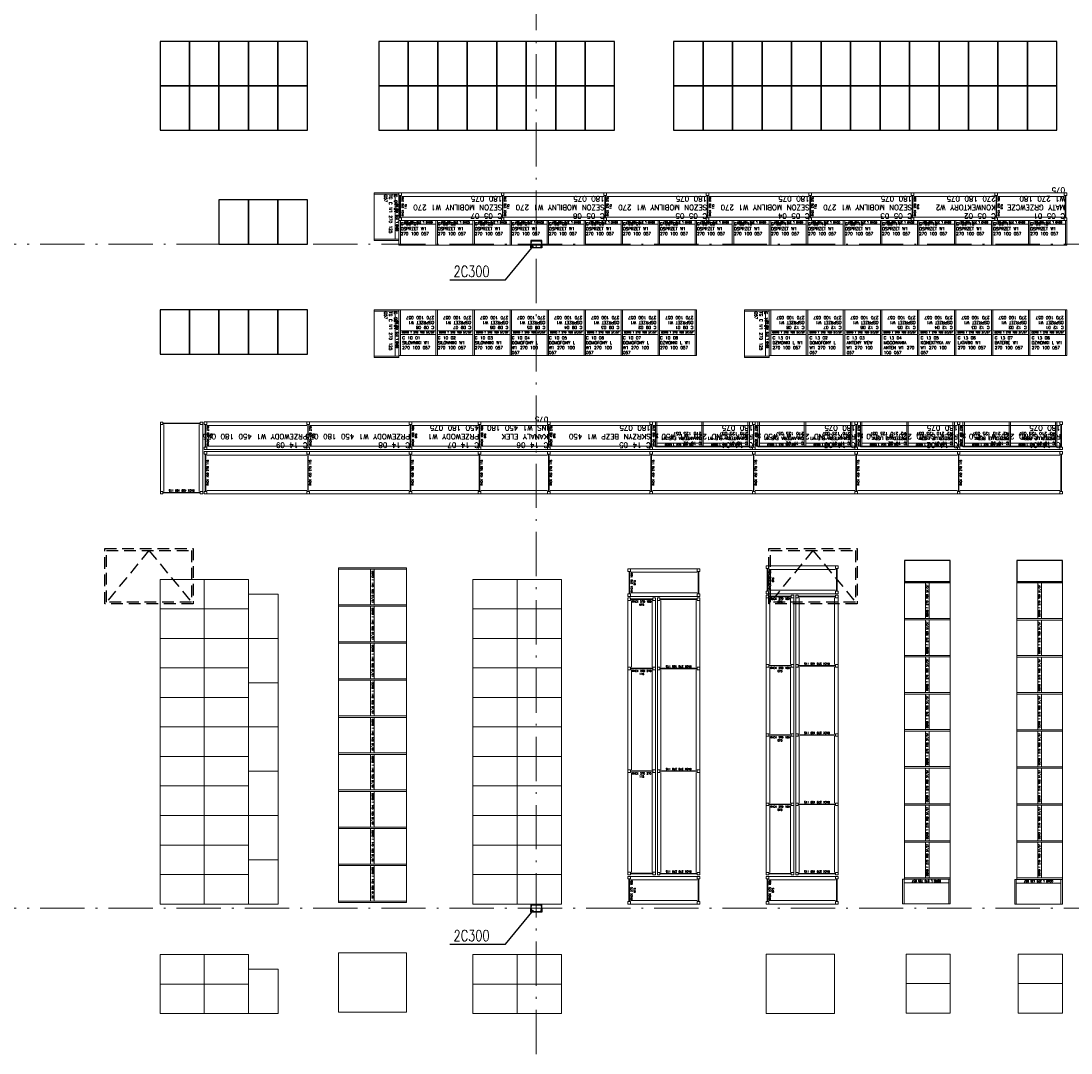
# Model space of a CAD drawing. Extents: x 153948 to 285449, y -89387 to -60195.
# Tile 41 of 108: x 256363 to 259210, y -84272 to -81475. Entities that reach past the tile are written whole.
import ezdxf

# ---------------------------------------------------------------- set-up
doc = ezdxf.new("R2010")
doc.units = 0
doc.header["$LTSCALE"] = 100
doc.header["$MEASUREMENT"] = 0
doc.linetypes.add('ACAD_ISO10W100', pattern=[18.5, 12, -3, 0.5, -3])
doc.linetypes.add('HIDDEN2', pattern=[4.7625, 3.175, -1.5875])
doc.layers.get('0').update_dxf_attribs({"linetype": 'CONTINUOUS'})
for name, color, linetype in [('1', 2, 'CONTINUOUS'), ('G 57 100 140', 2, 'CONTINUOUS'), ('K-STA', 2, 'CONTINUOUS'), ('RS Minimasa VBA', 7, 'CONTINUOUS'), ('TEXT', 11, 'CONTINUOUS'), ('ŚWIETLIK', 2, 'CONTINUOUS')]:
    doc.layers.add(name, color=color, linetype=linetype)
for name, color, linetype, lineweight in [('OSIE', 8, 'ACAD_ISO10W100', 15), ('RAK 140', 7, 'CONTINUOUS', 13), ('RS REGAŁY', 7, 'CONTINUOUS', 13)]:
    doc.layers.add(name, color=color, linetype=linetype, lineweight=lineweight)
doc.styles.get("Standard").update_dxf_attribs({"font": 'txt.shx'})
doc.styles.add('TXT3', font='SIMPLEX.SHX', dxfattribs={"width": 0.75, "height": 40})

# ---------------------------------------------------------------- blocks, each defined once
blk = doc.blocks.new('SC300X2')
at = {"layer": '1'}
for points in [[(-15, 10), (-15, 0), (-13.8, 0), (-13.2, 8.1, -0.391021), (-12.2, 9), (12.2, 9, -0.391021), (13.2, 8.1), (13.8, 0), (15, 0), (15, 10)], [(-15, -10), (-15, 0), (-13.8, 0), (-13.2, -8.1, 0.391021), (-12.2, -9), (12.2, -9, 0.391021), (13.2, -8.1), (13.8, 0), (15, 0), (15, -10)]]:
    blk.add_lwpolyline(points, format="xyb", close=True, dxfattribs=at)
blk = doc.blocks.new('RACK 270 270 115')
at = {"color": 5}
for p, q in [((7, 115), (277.8, 115)), ((2.75, 108), (2.75, 7)), ((4.25, 108), (4.25, 7)), ((7, 105.5), (277.8, 105.5)), ((7, 9.5), (277.8, 9.5)), ((7, 0), (277.8, 0))]:
    blk.add_line(p, q, dxfattribs=at)
for points in [[(0, 108), (7, 108), (7, 115), (0, 115)], [(0, 0), (7, 0), (7, 7), (0, 7)]]:
    blk.add_lwpolyline(points, close=True, dxfattribs=at)
at = {"color": 5, "insert": (9.25, 57.5), "char_height": 5, "width": 101, "attachment_point": 5, "rotation": 90}
blk.add_mtext('RACK 270 270 115', dxfattribs=at)
blk = doc.blocks.new('RACK 270 180 115')
at = {"color": 5}
for p, q in [((7, 115), (187.8, 115)), ((2.75, 108), (2.75, 7)), ((4.25, 108), (4.25, 7)), ((7, 105.5), (187.8, 105.5)), ((7, 9.5), (187.8, 9.5)), ((7, 0), (187.8, 0))]:
    blk.add_line(p, q, dxfattribs=at)
for points in [[(0, 108), (7, 108), (7, 115), (0, 115)], [(0, 0), (7, 0), (7, 7), (0, 7)]]:
    blk.add_lwpolyline(points, close=True, dxfattribs=at)
at = {"color": 5, "insert": (9.25, 57.5), "char_height": 5, "width": 101, "attachment_point": 5, "rotation": 90}
blk.add_mtext('RACK 270 180 115', dxfattribs=at)
blk = doc.blocks.new('NOGA RACK 270 007 115')
at = {"color": 5}
for p, q in [((2.75, 108), (2.75, 7)), ((4.25, 108), (4.25, 7))]:
    blk.add_line(p, q, dxfattribs=at)
for points in [[(0, 108), (7, 108), (7, 115), (0, 115)], [(0, 0), (7, 0), (7, 7), (0, 7)]]:
    blk.add_lwpolyline(points, close=True, dxfattribs=at)
blk = doc.blocks.new('GOND T 270 100 57_57')
at = {"color": 5}
for points in [[(0, 0), (4, 0), (4, 124), (0, 124)], [(4, 124), (100.4, 124), (100.4, 67), (4, 67)], [(4, 57), (100.4, 57), (100.4, 67), (4, 67)], [(4, 57), (100.4, 57), (100.4, 0), (4, 0)]]:
    blk.add_lwpolyline(points, close=True, dxfattribs=at)
at = {"color": 5, "insert": (52.2, 62), "char_height": 5, "width": 96.4, "attachment_point": 5}
blk.add_mtext('GOND T 270 100 57/57', dxfattribs=at)
blk = doc.blocks.new('NOGA GOND T 270 004 57_57')
at = {"color": 5}
blk.add_lwpolyline([(0, 0), (4, 0), (4, 124), (0, 124)], close=True, dxfattribs=at)
blk = doc.blocks.new('RACK 450 270 115')
at = {"color": 1}
for p, q in [((7, 115), (277.8, 115)), ((2.75, 108), (2.75, 7)), ((4.25, 108), (4.25, 7)), ((7, 105.5), (277.8, 105.5)), ((7, 9.5), (277.8, 9.5)), ((7, 0), (277.8, 0))]:
    blk.add_line(p, q, dxfattribs=at)
for points in [[(0, 108), (7, 108), (7, 115), (0, 115)], [(0, 0), (7, 0), (7, 7), (0, 7)]]:
    blk.add_lwpolyline(points, close=True, dxfattribs=at)
at = {"color": 1, "insert": (9.25, 57.5), "char_height": 5, "width": 101, "attachment_point": 5, "rotation": 90}
blk.add_mtext('RACK 450 270 115', dxfattribs=at)
blk = doc.blocks.new('RACK 450 180 115')
at = {"color": 1}
for p, q in [((7, 115), (187.8, 115)), ((2.75, 108), (2.75, 7)), ((4.25, 108), (4.25, 7)), ((7, 105.5), (187.8, 105.5)), ((7, 9.5), (187.8, 9.5)), ((7, 0), (187.8, 0))]:
    blk.add_line(p, q, dxfattribs=at)
for points in [[(0, 108), (7, 108), (7, 115), (0, 115)], [(0, 0), (7, 0), (7, 7), (0, 7)]]:
    blk.add_lwpolyline(points, close=True, dxfattribs=at)
at = {"color": 1, "insert": (9.25, 57.5), "char_height": 5, "width": 101, "attachment_point": 5, "rotation": 90}
blk.add_mtext('RACK 450 180 115', dxfattribs=at)
blk = doc.blocks.new('NOGA RACK 450 007 115')
at = {"color": 1}
for p, q in [((2.75, 108), (2.75, 7)), ((4.25, 108), (4.25, 7))]:
    blk.add_line(p, q, dxfattribs=at)
for points in [[(0, 108), (7, 108), (7, 115), (0, 115)], [(0, 0), (7, 0), (7, 7), (0, 7)]]:
    blk.add_lwpolyline(points, close=True, dxfattribs=at)
blk = doc.blocks.new('GOND L 270 125 057')
at = {"color": 5}
for points in [[(0, 0), (4, 0), (4, 67), (0, 67)], [(4, 67), (125.4, 67), (125.4, 10), (4, 10)], [(4, 0), (125.4, 0), (125.4, 10), (4, 10)]]:
    blk.add_lwpolyline(points, close=True, dxfattribs=at)
at = {"color": 5, "insert": (64.7, 5), "char_height": 5, "width": 121.4, "attachment_point": 5}
blk.add_mtext('GOND L 270 125 057', dxfattribs=at)
blk = doc.blocks.new('NOGA GOND L 270 004 057')
at = {"color": 5}
blk.add_lwpolyline([(0, 0), (4, 0), (4, 67), (0, 67)], close=True, dxfattribs=at)
blk = doc.blocks.new('RACK 270 180 075')
at = {"color": 5}
for p, q in [((2.8, 68), (2.8, 7)), ((4.2, 68), (4.2, 7)), ((7, 75), (187.8, 75)), ((7, 65.5), (187.8, 65.5)), ((7, 9.5), (187.8, 9.5)), ((7, 0), (187.8, 0))]:
    blk.add_line(p, q, dxfattribs=at)
for points in [[(0, 68), (7, 68), (7, 75), (0, 75)], [(0, 0), (7, 0), (7, 7), (0, 7)]]:
    blk.add_lwpolyline(points, close=True, dxfattribs=at)
at = {"color": 5, "insert": (14, 37.5), "char_height": 5, "width": 61, "attachment_point": 5, "rotation": 90}
blk.add_mtext('RACK 270 180 075', dxfattribs=at)
blk = doc.blocks.new('NOGA RACK 270 007 075')
at = {"color": 5}
for p, q in [((2.8, 68), (2.8, 7)), ((4.2, 68), (4.2, 7))]:
    blk.add_line(p, q, dxfattribs=at)
for points in [[(0, 68), (7, 68), (7, 75), (0, 75)], [(0, 0), (7, 0), (7, 7), (0, 7)]]:
    blk.add_lwpolyline(points, close=True, dxfattribs=at)
blk = doc.blocks.new('RACK 270 270 075')
at = {"color": 5}
for p, q in [((2.75, 68), (2.75, 7)), ((4.25, 68), (4.25, 7)), ((7, 75), (277.8, 75)), ((7, 65.5), (277.8, 65.5)), ((7, 9.5), (277.8, 9.5)), ((7, 0), (277.8, 0))]:
    blk.add_line(p, q, dxfattribs=at)
for points in [[(0, 68), (7, 68), (7, 75), (0, 75)], [(0, 0), (7, 0), (7, 7), (0, 7)]]:
    blk.add_lwpolyline(points, close=True, dxfattribs=at)
at = {"color": 5, "insert": (14.25, 37.5), "char_height": 5, "width": 61, "attachment_point": 5, "rotation": 90}
blk.add_mtext('RACK 270 270 115', dxfattribs=at)
blk = doc.blocks.new('GOND T 140 100 87_87')
at = {"color": 40}
for points in [[(0, 0), (4, 0), (4, 184), (0, 184)], [(4, 184), (100.4, 184), (100.4, 97), (4, 97)], [(4, 87), (100.4, 87), (100.4, 97), (4, 97)], [(4, 87), (100.4, 87), (100.4, 0), (4, 0)]]:
    blk.add_lwpolyline(points, close=True, dxfattribs=at)
at = {"color": 40, "insert": (52.2, 92), "char_height": 5, "width": 96.4, "attachment_point": 5}
blk.add_mtext('GOND T 140 100 87/87', dxfattribs=at)
blk = doc.blocks.new('NOGA GOND T 270 004 87_87')
at = {"color": 40}
blk.add_lwpolyline([(0, 0), (4, 0), (4, 184), (0, 184)], close=True, dxfattribs=at)
blk = doc.blocks.new('RACK 450 270 075')
at = {"color": 1}
for p, q in [((2.75, 68), (2.75, 7)), ((4.25, 68), (4.25, 7)), ((7, 75), (277.8, 75)), ((7, 65.5), (277.8, 65.5)), ((7, 9.5), (277.8, 9.5)), ((7, 0), (277.8, 0))]:
    blk.add_line(p, q, dxfattribs=at)
for points in [[(0, 68), (7, 68), (7, 75), (0, 75)], [(0, 0), (7, 0), (7, 7), (0, 7)]]:
    blk.add_lwpolyline(points, close=True, dxfattribs=at)
at = {"color": 1, "insert": (14.25, 37.5), "char_height": 5, "width": 61, "attachment_point": 5, "rotation": 90}
blk.add_mtext('RACK 450 270 075', dxfattribs=at)
blk = doc.blocks.new('RACK 450 180 075')
at = {"color": 1}
for p, q in [((2.75, 68), (2.75, 7)), ((4.25, 68), (4.25, 7)), ((7, 75), (187.8, 75)), ((7, 65.5), (187.8, 65.5)), ((7, 9.5), (187.8, 9.5)), ((7, 0), (187.8, 0))]:
    blk.add_line(p, q, dxfattribs=at)
for points in [[(0, 68), (7, 68), (7, 75), (0, 75)], [(0, 0), (7, 0), (7, 7), (0, 7)]]:
    blk.add_lwpolyline(points, close=True, dxfattribs=at)
at = {"color": 1, "insert": (14.25, 37.5), "char_height": 5, "width": 61, "attachment_point": 5, "rotation": 90}
blk.add_mtext('RACK 450 180 075', dxfattribs=at)
blk = doc.blocks.new('NOGA RACK 450 007 075')
at = {"color": 1}
for p, q in [((2.8, 68), (2.8, 7)), ((4.2, 68), (4.2, 7))]:
    blk.add_line(p, q, dxfattribs=at)
for points in [[(0, 68), (7, 68), (7, 75), (0, 75)], [(0, 0), (7, 0), (7, 7), (0, 7)]]:
    blk.add_lwpolyline(points, close=True, dxfattribs=at)
blk = doc.blocks.new('GOND L 270 100 057')
at = {"color": 5}
for points in [[(0, 0), (4, 0), (4, 67), (0, 67)], [(4, 67), (100.4, 67), (100.4, 10), (4, 10)], [(4, 0), (100.4, 0), (100.4, 10), (4, 10)]]:
    blk.add_lwpolyline(points, close=True, dxfattribs=at)
at = {"color": 5, "insert": (52.2, 5), "char_height": 5, "width": 96.4, "attachment_point": 5}
blk.add_mtext('GOND L 270 100 057', dxfattribs=at)
blk = doc.blocks.new('RACK 270 220 075')
at = {"color": 5}
for p, q in [((2.75, 68), (2.75, 7)), ((4.25, 68), (4.25, 7)), ((7, 75), (227, 75)), ((7, 65.5), (227, 65.5)), ((7, 9.5), (227, 9.5)), ((7, 0), (227, 0))]:
    blk.add_line(p, q, dxfattribs=at)
for points in [[(0, 68), (7, 68), (7, 75), (0, 75)], [(0, 0), (7, 0), (7, 7), (0, 7)]]:
    blk.add_lwpolyline(points, close=True, dxfattribs=at)
at = {"color": 5, "insert": (14.25, 37.5), "char_height": 5, "width": 61, "attachment_point": 5, "rotation": 90}
blk.add_mtext('RACK 270 220 075', dxfattribs=at)

msp = doc.modelspace()

# ---------------------------------------------------------------- linework, layer by layer
at = {"layer": 'G 57 100 140', "lineweight": -3}
for points in [[(256820.27, -81530.57), (256740.33, -81530.57), (256740.33, -81650.57), (256820.27, -81650.57)], [(256900.21, -81530.57), (256820.27, -81530.57), (256820.27, -81650.57), (256900.21, -81650.57)], [(256980.15, -81530.57), (256900.21, -81530.57), (256900.21, -81650.57), (256980.15, -81650.57)], [(257060.09, -81530.57), (256980.15, -81530.57), (256980.15, -81650.57), (257060.09, -81650.57)], [(257140.03, -81530.57), (257060.09, -81530.57), (257060.09, -81650.57), (257140.03, -81650.57)], [(257413.23, -81530.57), (257333.29, -81530.57), (257333.29, -81650.57), (257413.23, -81650.57)], [(257493.17, -81530.57), (257413.23, -81530.57), (257413.23, -81650.57), (257493.17, -81650.57)], [(257573.11, -81530.57), (257493.17, -81530.57), (257493.17, -81650.57), (257573.11, -81650.57)], [(257653.05, -81530.57), (257573.11, -81530.57), (257573.11, -81650.57), (257653.05, -81650.57)], [(257732.99, -81530.57), (257653.05, -81530.57), (257653.05, -81650.57), (257732.99, -81650.57)], [(257812.93, -81530.57), (257732.99, -81530.57), (257732.99, -81650.57), (257812.93, -81650.57)], [(257892.87, -81530.57), (257812.93, -81530.57), (257812.93, -81650.57), (257892.87, -81650.57)], [(257972.81, -81530.57), (257892.87, -81530.57), (257892.87, -81650.57), (257972.81, -81650.57)], [(258212.63, -81530.57), (258132.69, -81530.57), (258132.69, -81650.57), (258212.63, -81650.57)], [(258292.57, -81530.57), (258212.63, -81530.57), (258212.63, -81650.57), (258292.57, -81650.57)], [(258372.51, -81530.57), (258292.57, -81530.57), (258292.57, -81650.57), (258372.51, -81650.57)], [(258452.45, -81530.57), (258372.51, -81530.57), (258372.51, -81650.57), (258452.45, -81650.57)], [(258532.39, -81530.57), (258452.45, -81530.57), (258452.45, -81650.57), (258532.39, -81650.57)], [(258612.34, -81530.57), (258532.39, -81530.57), (258532.39, -81650.57), (258612.34, -81650.57)], [(258692.28, -81530.57), (258612.34, -81530.57), (258612.34, -81650.57), (258692.28, -81650.57)], [(258772.22, -81530.57), (258692.28, -81530.57), (258692.28, -81650.57), (258772.22, -81650.57)], [(258852.16, -81530.57), (258772.22, -81530.57), (258772.22, -81650.57), (258852.16, -81650.57)], [(258932.1, -81530.57), (258852.16, -81530.57), (258852.16, -81650.57), (258932.1, -81650.57)], [(259012.04, -81530.57), (258932.1, -81530.57), (258932.1, -81650.57), (259012.04, -81650.57)], [(259091.98, -81530.57), (259012.04, -81530.57), (259012.04, -81650.57), (259091.98, -81650.57)], [(259171.92, -81530.57), (259091.98, -81530.57), (259091.98, -81650.57), (259171.92, -81650.57)], [(256820.27, -81650.57), (256740.33, -81650.57), (256740.33, -81770.57), (256820.27, -81770.57)], [(256900.21, -81650.57), (256820.27, -81650.57), (256820.27, -81770.57), (256900.21, -81770.57)], [(256980.15, -81650.57), (256900.21, -81650.57), (256900.21, -81770.57), (256980.15, -81770.57)], [(257060.09, -81650.57), (256980.15, -81650.57), (256980.15, -81770.57), (257060.09, -81770.57)], [(257140.03, -81650.57), (257060.09, -81650.57), (257060.09, -81770.57), (257140.03, -81770.57)], [(257413.23, -81650.57), (257333.29, -81650.57), (257333.29, -81770.57), (257413.23, -81770.57)], [(257493.17, -81650.57), (257413.23, -81650.57), (257413.23, -81770.57), (257493.17, -81770.57)], [(257573.11, -81650.57), (257493.17, -81650.57), (257493.17, -81770.57), (257573.11, -81770.57)], [(257653.05, -81650.57), (257573.11, -81650.57), (257573.11, -81770.57), (257653.05, -81770.57)], [(257732.99, -81650.57), (257653.05, -81650.57), (257653.05, -81770.57), (257732.99, -81770.57)], [(257812.93, -81650.57), (257732.99, -81650.57), (257732.99, -81770.57), (257812.93, -81770.57)], [(257892.87, -81650.57), (257812.93, -81650.57), (257812.93, -81770.57), (257892.87, -81770.57)], [(257972.81, -81650.57), (257892.87, -81650.57), (257892.87, -81770.57), (257972.81, -81770.57)], [(258212.63, -81650.57), (258132.69, -81650.57), (258132.69, -81770.57), (258212.63, -81770.57)], [(258292.57, -81650.57), (258212.63, -81650.57), (258212.63, -81770.57), (258292.57, -81770.57)], [(258372.51, -81650.57), (258292.57, -81650.57), (258292.57, -81770.57), (258372.51, -81770.57)], [(258452.45, -81650.57), (258372.51, -81650.57), (258372.51, -81770.57), (258452.45, -81770.57)], [(258532.39, -81650.57), (258452.45, -81650.57), (258452.45, -81770.57), (258532.39, -81770.57)], [(258612.34, -81650.57), (258532.39, -81650.57), (258532.39, -81770.57), (258612.34, -81770.57)], [(258692.28, -81650.57), (258612.34, -81650.57), (258612.34, -81770.57), (258692.28, -81770.57)], [(258772.22, -81650.57), (258692.28, -81650.57), (258692.28, -81770.57), (258772.22, -81770.57)], [(258852.16, -81650.57), (258772.22, -81650.57), (258772.22, -81770.57), (258852.16, -81770.57)], [(258932.1, -81650.57), (258852.16, -81650.57), (258852.16, -81770.57), (258932.1, -81770.57)], [(259012.04, -81650.57), (258932.1, -81650.57), (258932.1, -81770.57), (259012.04, -81770.57)], [(259091.98, -81650.57), (259012.04, -81650.57), (259012.04, -81770.57), (259091.98, -81770.57)], [(259171.92, -81650.57), (259091.98, -81650.57), (259091.98, -81770.57), (259171.92, -81770.57)], [(256980.15, -81959.57), (256900.21, -81959.57), (256900.21, -82079.57), (256980.15, -82079.57)], [(257060.09, -81959.57), (256980.15, -81959.57), (256980.15, -82079.57), (257060.09, -82079.57)], [(257140.03, -81959.57), (257060.09, -81959.57), (257060.09, -82079.57), (257140.03, -82079.57)], [(256820.27, -82257.57), (256740.33, -82257.57), (256740.33, -82377.57), (256820.27, -82377.57)], [(256900.21, -82257.57), (256820.27, -82257.57), (256820.27, -82377.57), (256900.21, -82377.57)], [(256980.15, -82257.57), (256900.21, -82257.57), (256900.21, -82377.57), (256980.15, -82377.57)], [(257060.09, -82257.57), (256980.15, -82257.57), (256980.15, -82377.57), (257060.09, -82377.57)], [(257140.03, -82257.57), (257060.09, -82257.57), (257060.09, -82377.57), (257140.03, -82377.57)]]:
    msp.add_lwpolyline(points, close=True, dxfattribs=at)
at = {"layer": 'OSIE', "ltscale": 0.1}
for p, q in [((257760.4, -86679.55), (257760.4, -73374.65)), ((247720.4, -82079.55), (263229.19, -82079.55)), ((247720.4, -83879.55), (263229.19, -83879.55))]:
    msp.add_line(p, q, dxfattribs=at)
at = {"layer": 'RAK 140'}
for points in [[(256740.33, -83068.04), (256860.33, -83068.04), (256860.33, -82988.04), (256740.33, -82988.04)], [(256860.33, -83068.04), (256980.33, -83068.04), (256980.33, -82988.04), (256860.33, -82988.04)], [(257588.73, -83068.04), (257708.73, -83068.04), (257708.73, -82988.04), (257588.73, -82988.04)], [(257708.73, -83068.04), (257828.73, -83068.04), (257828.73, -82988.04), (257708.73, -82988.04)], [(257060.33, -83148.04), (257060.33, -83028.04), (256980.33, -83028.04), (256980.33, -83148.04)], [(256740.33, -83148.04), (256860.33, -83148.04), (256860.33, -83068.04), (256740.33, -83068.04)], [(256860.33, -83148.04), (256980.33, -83148.04), (256980.33, -83068.04), (256860.33, -83068.04)], [(257588.73, -83148.04), (257708.73, -83148.04), (257708.73, -83068.04), (257588.73, -83068.04)], [(257708.73, -83148.04), (257828.73, -83148.04), (257828.73, -83068.04), (257708.73, -83068.04)], [(256740.33, -83228.04), (256860.33, -83228.04), (256860.33, -83148.04), (256740.33, -83148.04)], [(256860.33, -83228.04), (256980.33, -83228.04), (256980.33, -83148.04), (256860.33, -83148.04)], [(257060.33, -83268.04), (257060.33, -83148.04), (256980.33, -83148.04), (256980.33, -83268.04)], [(257588.73, -83228.04), (257708.73, -83228.04), (257708.73, -83148.04), (257588.73, -83148.04)], [(257708.73, -83228.04), (257828.73, -83228.04), (257828.73, -83148.04), (257708.73, -83148.04)], [(256740.33, -83308.04), (256860.33, -83308.04), (256860.33, -83228.04), (256740.33, -83228.04)], [(256860.33, -83308.04), (256980.33, -83308.04), (256980.33, -83228.04), (256860.33, -83228.04)], [(257588.73, -83308.04), (257708.73, -83308.04), (257708.73, -83228.04), (257588.73, -83228.04)], [(257708.73, -83308.04), (257828.73, -83308.04), (257828.73, -83228.04), (257708.73, -83228.04)], [(257060.33, -83388.04), (257060.33, -83268.04), (256980.33, -83268.04), (256980.33, -83388.04)], [(256740.33, -83388.04), (256860.33, -83388.04), (256860.33, -83308.04), (256740.33, -83308.04)], [(256860.33, -83388.04), (256980.33, -83388.04), (256980.33, -83308.04), (256860.33, -83308.04)], [(257588.73, -83388.04), (257708.73, -83388.04), (257708.73, -83308.04), (257588.73, -83308.04)], [(257708.73, -83388.04), (257828.73, -83388.04), (257828.73, -83308.04), (257708.73, -83308.04)], [(256740.33, -83468.04), (256860.33, -83468.04), (256860.33, -83388.04), (256740.33, -83388.04)], [(256860.33, -83468.04), (256980.33, -83468.04), (256980.33, -83388.04), (256860.33, -83388.04)], [(257060.33, -83508.04), (257060.33, -83388.04), (256980.33, -83388.04), (256980.33, -83508.04)], [(257588.73, -83468.04), (257708.73, -83468.04), (257708.73, -83388.04), (257588.73, -83388.04)], [(257708.73, -83468.04), (257828.73, -83468.04), (257828.73, -83388.04), (257708.73, -83388.04)], [(256740.33, -83548.04), (256860.33, -83548.04), (256860.33, -83468.04), (256740.33, -83468.04)], [(256860.33, -83548.04), (256980.33, -83548.04), (256980.33, -83468.04), (256860.33, -83468.04)], [(257588.73, -83548.04), (257708.73, -83548.04), (257708.73, -83468.04), (257588.73, -83468.04)], [(257708.73, -83548.04), (257828.73, -83548.04), (257828.73, -83468.04), (257708.73, -83468.04)], [(257060.33, -83628.04), (257060.33, -83508.04), (256980.33, -83508.04), (256980.33, -83628.04)], [(256740.33, -83628.04), (256860.33, -83628.04), (256860.33, -83548.04), (256740.33, -83548.04)], [(256860.33, -83628.04), (256980.33, -83628.04), (256980.33, -83548.04), (256860.33, -83548.04)], [(257588.73, -83628.04), (257708.73, -83628.04), (257708.73, -83548.04), (257588.73, -83548.04)], [(257708.73, -83628.04), (257828.73, -83628.04), (257828.73, -83548.04), (257708.73, -83548.04)], [(256740.33, -83708.04), (256860.33, -83708.04), (256860.33, -83628.04), (256740.33, -83628.04)], [(256860.33, -83708.04), (256980.33, -83708.04), (256980.33, -83628.04), (256860.33, -83628.04)], [(257060.33, -83748.04), (257060.33, -83628.04), (256980.33, -83628.04), (256980.33, -83748.04)], [(257588.73, -83708.04), (257708.73, -83708.04), (257708.73, -83628.04), (257588.73, -83628.04)], [(257708.73, -83708.04), (257828.73, -83708.04), (257828.73, -83628.04), (257708.73, -83628.04)], [(256740.33, -83788.04), (256860.33, -83788.04), (256860.33, -83708.04), (256740.33, -83708.04)], [(256860.33, -83788.04), (256980.33, -83788.04), (256980.33, -83708.04), (256860.33, -83708.04)], [(257588.73, -83788.04), (257708.73, -83788.04), (257708.73, -83708.04), (257588.73, -83708.04)], [(257708.73, -83788.04), (257828.73, -83788.04), (257828.73, -83708.04), (257708.73, -83708.04)], [(257060.33, -83868.04), (257060.33, -83748.04), (256980.33, -83748.04), (256980.33, -83868.04)], [(256740.33, -83868.04), (256860.33, -83868.04), (256860.33, -83788.04), (256740.33, -83788.04)], [(256860.33, -83868.04), (256980.33, -83868.04), (256980.33, -83788.04), (256860.33, -83788.04)], [(257588.73, -83868.04), (257708.73, -83868.04), (257708.73, -83788.04), (257588.73, -83788.04)], [(257708.73, -83868.04), (257828.73, -83868.04), (257828.73, -83788.04), (257708.73, -83788.04)], [(257224.26, -84000.17), (257408.26, -84000.17), (257408.26, -84160.81), (257224.26, -84160.81)], [(256740.33, -84084.81), (256860.33, -84084.81), (256860.33, -84004.81), (256740.33, -84004.81)], [(256860.33, -84084.81), (256980.33, -84084.81), (256980.33, -84004.81), (256860.33, -84004.81)], [(257588.73, -84084.81), (257708.73, -84084.81), (257708.73, -84004.81), (257588.73, -84004.81)], [(257708.73, -84084.81), (257828.73, -84084.81), (257828.73, -84004.81), (257708.73, -84004.81)], [(258383.73, -84004.17), (258568.73, -84004.17), (258568.73, -84164.81), (258383.73, -84164.81)], [(258762.73, -84083.68), (258882.73, -84083.68), (258882.73, -84003.68), (258762.73, -84003.68)], [(259066.73, -84083.68), (259186.73, -84083.68), (259186.73, -84003.68), (259066.73, -84003.68)], [(257060.33, -84164.44), (257060.33, -84044.44), (256980.33, -84044.44), (256980.33, -84164.44)], [(256740.33, -84164.81), (256860.33, -84164.81), (256860.33, -84084.81), (256740.33, -84084.81)], [(256860.33, -84164.81), (256980.33, -84164.81), (256980.33, -84084.81), (256860.33, -84084.81)], [(257588.73, -84164.81), (257708.73, -84164.81), (257708.73, -84084.81), (257588.73, -84084.81)], [(257708.73, -84164.81), (257828.73, -84164.81), (257828.73, -84084.81), (257708.73, -84084.81)], [(258762.73, -84163.68), (258882.73, -84163.68), (258882.73, -84083.68), (258762.73, -84083.68)], [(259066.73, -84163.68), (259186.73, -84163.68), (259186.73, -84083.68), (259066.73, -84083.68)]]:
    msp.add_lwpolyline(points, close=True, dxfattribs=at)
at = {"layer": 'RS REGAŁY', "lineweight": -3}
for points in [[(258758.73, -82936.64), (258758.73, -82993.64), (258882.73, -82993.64), (258882.73, -82936.64)], [(259062.73, -82936.84), (259062.73, -82993.84), (259186.73, -82993.84), (259186.73, -82936.84)]]:
    msp.add_lwpolyline(points, close=True, dxfattribs=at)
at = {"layer": 'TEXT'}
for p, q in [((257677.03, -82176.45), (257752.9, -82084.55)), ((257526.36, -82176.45), (257677.03, -82176.45)), ((257677.03, -83976.45), (257752.9, -83884.55)), ((257526.36, -83976.45), (257677.03, -83976.45))]:
    msp.add_line(p, q, dxfattribs=at)
at = {"layer": 'ŚWIETLIK', "linetype": 'HIDDEN2', "ltscale": 0.1}
for p, q in [((256710.4, -82909.55), (256595.4, -83049.55)), ((256710.4, -82909.55), (256825.4, -83049.55)), ((258510.4, -82909.55), (258395.4, -83049.55)), ((258510.4, -82909.55), (258625.4, -83049.55))]:
    msp.add_line(p, q, dxfattribs=at)
for points in [[(256590.4, -82904.55), (256830.4, -82904.55), (256830.4, -83054.55), (256590.4, -83054.55)], [(256595.4, -82909.55), (256825.4, -82909.55), (256825.4, -83049.55), (256595.4, -83049.55)], [(258390.4, -82904.55), (258630.4, -82904.55), (258630.4, -83054.55), (258390.4, -83054.55)], [(258395.4, -82909.55), (258625.4, -82909.55), (258625.4, -83049.55), (258395.4, -83049.55)]]:
    msp.add_lwpolyline(points, close=True, dxfattribs=at)

# ---------------------------------------------------------------- block references
at = {"layer": 'K-STA', "ltscale": 0.5}
for p in [(257760.4, -82079.55), (257760.4, -83879.55)]:
    msp.add_blockref('SC300X2', p, dxfattribs=at)
at = {"layer": 'RS REGAŁY'}
for name, p, rotation in [('NOGA GOND L 270 004 057', (257387.93, -81944.57), 90), ('GOND L 270 125 057', (257387.93, -82069.97), 90), ('GOND L 270 100 057', (257492.33, -82015.57), 180), ('GOND L 270 100 057', (257592.73, -82015.57), 180), ('GOND L 270 100 057', (257693.13, -82015.57), 180), ('GOND L 270 100 057', (257793.53, -82015.57), 180), ('GOND L 270 100 057', (257893.93, -82015.57), 180), ('GOND L 270 100 057', (257994.33, -82015.57), 180), ('GOND L 270 100 057', (258094.73, -82015.57), 180), ('GOND L 270 100 057', (258195.13, -82015.57), 180), ('GOND L 270 100 057', (258295.53, -82015.57), 180), ('GOND L 270 100 057', (258395.93, -82015.57), 180), ('GOND L 270 100 057', (258496.33, -82015.57), 180), ('GOND L 270 100 057', (258596.73, -82015.57), 180), ('GOND L 270 100 057', (258697.13, -82015.57), 180), ('GOND L 270 100 057', (258797.53, -82015.57), 180), ('GOND L 270 100 057', (258897.93, -82015.57), 180), ('GOND L 270 100 057', (258998.33, -82015.57), 180), ('GOND L 270 100 057', (259098.73, -82015.57), 180), ('GOND L 270 100 057', (259199.13, -82015.57), 180), ('NOGA GOND L 270 004 057', (257387.93, -82261.57), 90), ('GOND L 270 125 057', (257387.93, -82386.97), 90), ('NOGA GOND L 270 004 057', (258391.93, -82261.57), 90), ('GOND L 270 125 057', (258391.93, -82386.97), 90), ('NOGA RACK 450 007 115', (256856.33, -82568.77), 90), ('RACK 450 180 115', (256856.33, -82756.57), 90), ('GOND T 140 100 87_87', (257224.26, -82956.44), 270), ('NOGA GOND T 270 004 57_57', (258882.73, -82997.64), 90), ('GOND T 270 100 57_57', (258882.73, -83098.04), 90), ('NOGA GOND T 270 004 57_57', (259186.73, -82997.84), 90), ('GOND T 270 100 57_57', (259186.73, -83098.24), 90), ('RACK 270 180 075', (258383.73, -83030.84), 270), ('NOGA RACK 270 007 115', (258578.73, -83037.84), 90), ('GOND T 140 100 87_87', (257224.26, -83056.84), 270), ('RACK 270 180 075', (258008.73, -83038.44), 270), ('NOGA RACK 270 007 115', (258203.73, -83045.44), 90), ('RACK 270 180 115', (258203.73, -83233.24), 90), ('RACK 270 180 115', (258578.73, -83225.64), 90), ('GOND T 270 100 57_57', (258882.73, -83198.44), 90), ('GOND T 270 100 57_57', (259186.73, -83198.64), 90), ('GOND T 140 100 87_87', (257224.26, -83157.24), 270), ('GOND T 270 100 57_57', (258882.73, -83298.84), 90), ('GOND T 270 100 57_57', (259186.73, -83299.04), 90), ('RACK 270 270 075', (258008.73, -83226.24), 270), ('RACK 270 270 115', (258203.73, -83511.04), 90), ('RACK 270 180 075', (258383.73, -83218.64), 270), ('RACK 270 180 115', (258578.73, -83413.44), 90), ('GOND T 140 100 87_87', (257224.26, -83257.64), 270), ('GOND T 270 100 57_57', (258882.73, -83399.24), 90), ('GOND T 270 100 57_57', (259186.73, -83399.44), 90), ('GOND T 140 100 87_87', (257224.26, -83358.04), 270), ('GOND T 270 100 57_57', (258882.73, -83499.64), 90), ('GOND T 270 100 57_57', (259186.73, -83499.84), 90), ('RACK 270 180 075', (258383.73, -83406.44), 270), ('RACK 270 180 115', (258578.73, -83601.24), 90), ('GOND T 140 100 87_87', (257224.26, -83458.44), 270), ('RACK 270 270 075', (258008.73, -83504.04), 270), ('RACK 270 270 115', (258203.73, -83789.04), 90), ('GOND T 270 100 57_57', (258882.73, -83600.04), 90), ('GOND T 270 100 57_57', (259186.73, -83600.24), 90), ('GOND T 140 100 87_87', (257224.26, -83558.84), 270), ('RACK 270 180 075', (258383.73, -83594.24), 270), ('RACK 270 180 115', (258578.73, -83789.04), 90), ('GOND T 270 100 57_57', (258882.73, -83700.44), 90), ('GOND T 270 100 57_57', (259186.73, -83700.64), 90), ('GOND T 140 100 87_87', (257224.26, -83659.24), 270), ('GOND T 270 100 57_57', (258882.73, -83800.84), 90), ('GOND T 270 100 57_57', (259186.73, -83801.04), 90), ('GOND T 140 100 87_87', (257224.26, -83759.64), 270), ('NOGA RACK 270 007 075', (258008.73, -83781.84), 270), ('NOGA RACK 270 007 075', (258383.73, -83782.04), 270), ('NOGA GOND L 270 004 057', (258757.33, -83800.84), 180), ('GOND L 270 125 057', (258882.73, -83800.84), 180), ('NOGA GOND L 270 004 057', (259061.33, -83801.04), 180), ('GOND L 270 125 057', (259186.73, -83801.04), 180), ('NOGA GOND T 270 004 87_87', (257224.26, -83860.04), 270)]:
    msp.add_blockref(name, p, dxfattribs=dict(at, rotation=rotation))
for name, p in [('RACK 270 270 075', (257387.93, -82015.57)), ('RACK 270 270 075', (257665.73, -82015.57)), ('RACK 270 270 075', (257943.53, -82015.57)), ('RACK 270 270 075', (258221.33, -82015.57)), ('RACK 270 270 075', (258499.13, -82015.57)), ('RACK 270 220 075', (258776.93, -82015.57)), ('RACK 270 180 075', (259003.93, -82015.57)), ('NOGA RACK 270 007 075', (259191.73, -82015.57)), ('NOGA GOND L 270 004 057', (257387.93, -82082.57)), ('GOND T 270 100 57_57', (257387.93, -82381.57)), ('GOND T 270 100 57_57', (257488.33, -82381.57)), ('GOND T 270 100 57_57', (257588.73, -82381.57)), ('GOND T 270 100 57_57', (257689.13, -82381.57)), ('GOND T 270 100 57_57', (257789.53, -82381.57)), ('GOND T 270 100 57_57', (257889.93, -82381.57)), ('GOND T 270 100 57_57', (257990.33, -82381.57)), ('GOND T 270 100 57_57', (258090.73, -82381.57)), ('NOGA GOND T 270 004 57_57', (258191.13, -82381.57)), ('GOND T 270 100 57_57', (258391.93, -82381.57)), ('GOND T 270 100 57_57', (258492.33, -82381.57)), ('GOND T 270 100 57_57', (258592.73, -82381.57)), ('GOND T 270 100 57_57', (258693.13, -82381.57)), ('GOND T 270 100 57_57', (258793.53, -82381.57)), ('GOND T 270 100 57_57', (258893.93, -82381.57)), ('GOND T 270 100 57_57', (258994.33, -82381.57)), ('GOND T 270 100 57_57', (259094.73, -82381.57)), ('NOGA GOND T 270 004 57_57', (259195.13, -82381.57)), ('RACK 450 270 075', (256860.33, -82636.57)), ('RACK 450 270 075', (257138.13, -82636.57)), ('RACK 450 180 075', (257415.93, -82636.57)), ('RACK 450 180 075', (257602.93, -82636.57)), ('RACK 450 270 075', (257790.73, -82636.57)), ('RACK 450 270 075', (258068.53, -82636.57)), ('GOND L 270 125 057', (258083.53, -82628.57)), ('GOND L 270 125 057', (258208.93, -82628.57)), ('NOGA GOND L 270 004 057', (258334.33, -82628.57)), ('RACK 450 270 075', (258346.33, -82636.57)), ('GOND L 270 125 057', (258361.33, -82628.57)), ('GOND L 270 125 057', (258486.73, -82628.57)), ('NOGA GOND L 270 004 057', (258612.13, -82628.57)), ('RACK 450 270 075', (258624.13, -82636.57)), ('GOND L 270 125 057', (258639.13, -82628.57)), ('GOND L 270 125 057', (258764.53, -82628.57)), ('NOGA GOND L 270 004 057', (258889.93, -82628.57)), ('RACK 450 270 075', (258901.93, -82636.57)), ('GOND L 270 125 057', (258916.93, -82628.57)), ('GOND L 270 125 057', (259042.33, -82628.57)), ('NOGA GOND L 270 004 057', (259167.73, -82628.57)), ('NOGA RACK 450 007 075', (259179.73, -82636.57)), ('RACK 450 270 115', (256860.33, -82756.57)), ('RACK 450 270 115', (257138.13, -82756.57)), ('RACK 450 180 115', (257415.93, -82756.57)), ('RACK 450 180 115', (257602.93, -82756.57)), ('RACK 450 270 115', (257790.73, -82756.57)), ('RACK 450 270 115', (258068.53, -82756.57)), ('RACK 450 270 115', (258346.33, -82756.57)), ('RACK 450 270 115', (258624.13, -82756.57)), ('RACK 450 270 115', (258901.93, -82756.57)), ('NOGA RACK 450 007 115', (259179.73, -82756.57)), ('RACK 270 180 075', (258008.93, -83034.44)), ('NOGA RACK 270 007 075', (258196.73, -83034.44)), ('RACK 270 180 075', (258383.93, -83026.84)), ('NOGA RACK 270 007 075', (258571.73, -83026.84)), ('RACK 270 180 075', (258008.73, -83868.04)), ('NOGA RACK 270 007 075', (258196.53, -83868.04)), ('RACK 270 180 075', (258383.73, -83868.04)), ('NOGA RACK 270 007 075', (258571.53, -83868.04))]:
    msp.add_blockref(name, p, dxfattribs=at)

# ---------------------------------------------------------------- texts
at = {"layer": 'RS Minimasa VBA', "attachment_point": 1}
for s, insert, char_height, width, rotation in [('C 04 01^M^JTG C W1 270 125 057', (257382.93, -81945.57), 8, 124.4, 270), ('C 05 07^M^JSEZON MOBILNY W1 270 180 075', (257667.73, -82010.57), 14, 272.8, 180), ('C 05 06^M^JSEZON MOBILNY W1 270 180 075', (257945.53, -82010.57), 14, 272.8, 180), ('C 05 05^M^JSEZON MOBILNY W1 270 180 075', (258223.33, -82010.57), 14, 272.8, 180), ('C 05 04^M^JSEZON MOBILNY W1 270 180 075', (258501.13, -82010.57), 14, 272.8, 180), ('C 05 03^M^JSEZON MOBILNY W1 270 180 075', (258778.93, -82010.57), 14, 272.8, 180), ('C 05 02^M^JKONWEKTORY W2 270 180 075', (259005.93, -82010.57), 14, 222, 180), ('C 05 01^M^JMATY GRZEWCZE W1 270 180 075', (259193.73, -82010.57), 14, 182.8, 180), ('C 08 01^M^JTG C W1 270 125 057', (257382.93, -82262.57), 8, 124.4, 270), ('C 11 01^M^JTG C W1 270 125 057', (258386.93, -82262.57), 8, 120.4, 270), ('C 09 08^M^JOSPRZET W1 270 100 057', (257483.33, -82309.57), 8, 91.4, 180), ('C 09 07^M^JOSPRZET W1 270 100 057', (257583.73, -82309.57), 8, 95.4, 180), ('C 09 06^M^JOSPRZET W1 270 100 057', (257684.13, -82309.57), 8, 95.4, 180), ('C 09 05^M^JOSPRZET W1 270 100 057', (257784.53, -82309.57), 8, 95.4, 180), ('C 09 04^M^JOSPRZET W1 270 100 057', (257884.93, -82309.57), 8, 95.4, 180), ('C 09 03^M^JOSPRZET W1 270 100 057', (257985.33, -82309.57), 8, 95.4, 180), ('C 09 02^M^JOSPRZET W1 270 100 057', (258085.73, -82309.57), 8, 95.4, 180), ('C 09 01^M^JOSPRZET W1 270 100 057', (258186.13, -82309.57), 8, 95.4, 180), ('C 12 08^M^JOSPRZET W1 270 100 057', (258487.33, -82309.57), 8, 91.4, 180), ('C 12 07^M^JOSPRZET W1 270 100 057', (258587.73, -82309.57), 8, 95.4, 180), ('C 12 06^M^JOSPRZET W1 270 100 057', (258688.13, -82309.57), 8, 95.4, 180), ('C 12 05^M^JOSPRZET W1 270 100 057', (258788.53, -82309.57), 8, 95.4, 180), ('C 12 04^M^JOSPRZET W1 270 100 057', (258888.93, -82309.57), 8, 95.4, 180), ('C 12 03^M^JOSPRZET W1 270 100 057', (258989.33, -82309.57), 8, 95.4, 180), ('C 12 02^M^JOSPRZET W1 270 100 057', (259089.73, -82309.57), 8, 95.4, 180), ('C 12 01^M^JOSPRZET W1 270 100 057', (259190.13, -82309.57), 8, 95.4, 180), ('C 14 07^M^JPRZEWODY W1 450 180 075', (257604.93, -82631.57), 14, 182, 180), ('C 14 06^M^JKANALY ELEK INS W1 450 180 075', (257792.73, -82631.57), 14, 182.8, 180), ('C 14 04^M^JRACK GOND 220 W1 450 180 075', (258348.33, -82631.57), 14, 272.8, 180), ('C 14 03^M^JRACK GOND 220 W1 450 180 075', (258626.13, -82631.57), 14, 272.8, 180), ('C 14 02^M^JRACK GOND 220 W1 450 180 075', (258903.93, -82631.57), 14, 272.8, 180), ('C 14 01^M^JRACK GOND 220 W1 450 180 075', (259181.73, -82631.57), 14, 272.8, 180), ('C 14 09^M^JPRZEWODY W1 450 180 075', (257140.13, -82631.57), 14, 272.8, 180), ('C 14 08^M^JPRZEWODY W1 450 180 075', (257417.93, -82631.57), 14, 272.8, 180), ('C 14 05^M^JSKRZYN BEZP W1 450 180 075', (258070.53, -82631.57), 14, 272.8, 180), ('C 18 02^M^JGALANTERIA ELE W1 210 125 057', (258207.93, -82623.57), 8, 120.4, 180), ('C 18 01^M^JGALANTERIA ELE W1 210 125 057', (258333.33, -82623.57), 8, 120.4, 180), ('C 17 02^M^JGALANTERIA ELE W1 210 125 057', (258485.73, -82623.57), 8, 120.4, 180), ('C 17 01^M^JGALANTERIA ELE W1 210 125 057', (258611.13, -82623.57), 8, 120.4, 180), ('C 16 02^M^JPRZEDLUZ LISTW W2 210 125 057', (258763.53, -82623.57), 8, 120.4, 180), ('C 16 01^M^JPRZEDLUZ LISTW W2 210 125 057', (258888.93, -82623.57), 8, 120.4, 180), ('C 15 02^M^JPRZEDLUZ BEBN W2 210 125 057', (259041.33, -82623.57), 8, 120.4, 180), ('C 15 01^M^JPRZEDLUZ BEBN W2 210 125 057', (259166.73, -82623.57), 8, 120.4, 180)]:
    msp.add_mtext(s, dxfattribs=dict(at, insert=insert, char_height=char_height, width=width, rotation=rotation))
at = {"layer": 'RS Minimasa VBA', "char_height": 8, "attachment_point": 1}
for s, insert, width in [('C 06 01^M^JOSPRZET W1 270 100 057', (257392.93, -82020.57), 95.4), ('C 06 02^M^JOSPRZET W1 270 100 057', (257493.33, -82020.57), 95.4), ('C 06 03^M^JOSPRZET W1 270 100 057', (257593.73, -82020.57), 95.4), ('C 06 04^M^JOSPRZET W1 270 100 057', (257694.13, -82020.57), 95.4), ('C 06 05^M^JOSPRZET W1 270 100 057', (257794.53, -82020.57), 95.4), ('C 06 06^M^JOSPRZET W1 270 100 057', (257894.93, -82020.57), 95.4), ('C 06 07^M^JOSPRZET W1 270 100 057', (257995.33, -82020.57), 95.4), ('C 06 08^M^JOSPRZET W1 270 100 057', (258095.73, -82020.57), 95.4), ('C 06 09^M^JOSPRZET W1 270 100 057', (258196.13, -82020.57), 95.4), ('C 06 10^M^JOSPRZET W1 270 100 057', (258296.53, -82020.57), 95.4), ('C 06 11^M^JOSPRZET W1 270 100 057', (258396.93, -82020.57), 95.4), ('C 06 12^M^JOSPRZET W1 270 100 057', (258497.33, -82020.57), 95.4), ('C 06 13^M^JOSPRZET W1 270 100 057', (258597.73, -82020.57), 95.4), ('C 06 14^M^JOSPRZET W1 270 100 057', (258698.13, -82020.57), 95.4), ('C 06 15^M^JOSPRZET W1 270 100 057', (258798.53, -82020.57), 95.4), ('C 06 16^M^JOSPRZET W1 270 100 057', (258898.93, -82020.57), 95.4), ('C 06 17^M^JOSPRZET W1 270 100 057', (258999.33, -82020.57), 95.4), ('C 06 18^M^JOSPRZET W1 270 100 057', (259099.73, -82020.57), 95.4), ('C 10 01^M^JSILOWNIKI W1 270 100 057', (257396.93, -82329.57), 91.4), ('C 10 02^M^JSILOWNIKI W1 270 100 057', (257493.33, -82329.57), 95.4), ('C 10 03^M^JSILOWNIKI W1 270 100 057', (257593.73, -82329.57), 95.4), ('C 10 04^M^JDOMOFONY L W1 270 100 057', (257694.13, -82329.57), 95.4), ('C 10 05^M^JDOMOFONY L W1 270 100 057', (257794.53, -82329.57), 95.4), ('C 10 06^M^JDOMOFONY L W1 270 100 057', (257894.93, -82329.57), 95.4), ('C 10 07^M^JDOMOFONY L W1 270 100 057', (257995.33, -82329.57), 95.4), ('C 10 08^M^JDZWONKI L W1 270 100 057', (258095.73, -82329.57), 95.4), ('C 13 01^M^JDZWONKI L W1 270 100 057', (258400.93, -82329.57), 95.4), ('C 13 02^M^JDOMOFONY L W1 270 100 057', (258501.33, -82329.57), 95.4), ('C 13 03^M^JANTENY WEW W1 270 100 057', (258601.73, -82329.57), 95.4), ('C 13 04^M^JMOCOWANIA ANTEN W1 270 100 057', (258702.13, -82329.57), 95.4), ('C 13 05^M^JKONEKTYKA AV W1 270 100 057', (258802.53, -82329.57), 95.4), ('C 13 06^M^JLATARKI W1 270 100 057', (258902.93, -82329.57), 95.4), ('C 13 07^M^JBATERIE W1 270 100 057', (259003.33, -82329.57), 95.4), ('C 13 08^M^JDZWONKI L W1 270 100 057', (259103.73, -82329.57), 91.4)]:
    msp.add_mtext(s, dxfattribs=dict(at, insert=insert, width=width))
at = {"layer": 'TEXT', "style": 'TXT3', "width": 0.75}
for p in [(257536.2, -82168.45), (257536.2, -83968.45)]:
    msp.add_text('2C300', height=30, dxfattribs=at).set_placement(p)

doc.saveas('drawing.dxf')
